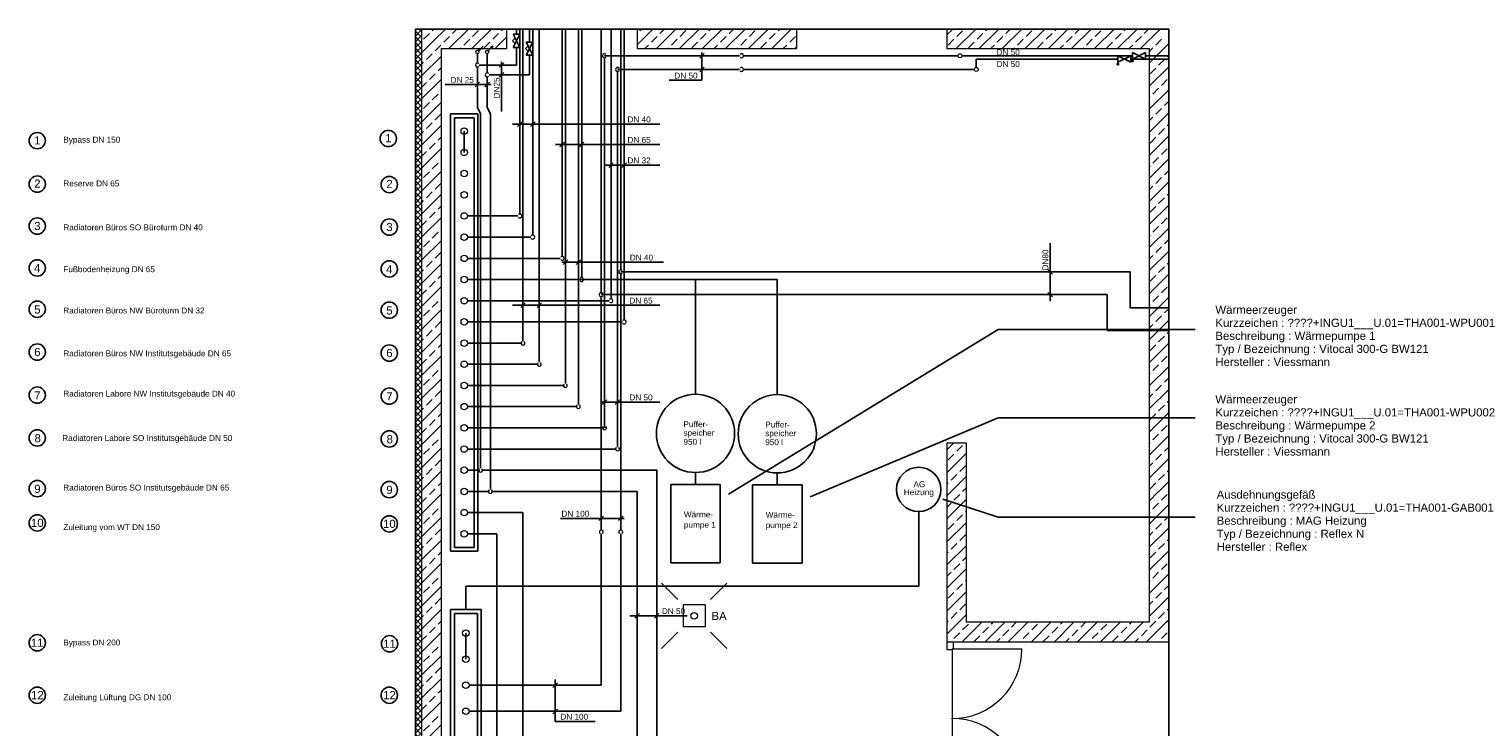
# Model space of a CAD drawing. Header units: metres. Extents: x 0 to 22.4, y 0 to 24.8.
# Tile 2 of 2: x 0.1 to 22.4, y 14.1 to 24.8. Entities that reach past the tile are written whole.
import ezdxf
from ezdxf.enums import TextEntityAlignment as Align

# ---------------------------------------------------------------- set-up
doc = ezdxf.new("R2010")
doc.units = ezdxf.units.M
doc.linetypes.add('Continous_Ausgezogen', pattern=[0])
doc.layers.get('0').update_dxf_attribs({"lineweight": 0})
for name, color, linetype in [('003ARCH_A', 7, 'Continuous'), ('004TGA_H', 254, 'Continuous'), ('004TX_TXT', 7, 'Continuous')]:
    doc.layers.add(name, color=color, linetype=linetype)
doc.styles.add('ARIAL', font='arial.ttf')
doc.styles.get("Standard").update_dxf_attribs({"font": 'arial.ttf'})
pattern_1 = [(45, (61.76688, 31.68673), (-0.1767767, 0.1767767), []), (45, (61.94365, 31.68673), (-0.1767767, 0.1767767), [0.125, -0.0625])]

# ---------------------------------------------------------------- blocks, each defined once
blk = doc.blocks.new('Wärmeerzeuger KG400.020.010.110')
for s, p in [('Wärmeerzeuger', (0, 0)), ('Kurzzeichen : ', (0, -0.2)), ('Beschreibung : ', (0, -0.4)), ('Typ / Bezeichnung : ', (0, -0.6)), ('Hersteller : ', (0, -0.8))]:
    blk.add_text(s, height=0.125).set_placement(p)
at = {"flags": 1}
for tag, p in [('NUMMER', (0, 0)), ('KURZTEXT', (0, 0)), ('MB.100.10.110', (0, -0.8)), ('MB.100.20.500', (0, -0.8)), ('KG400.099.003.100', (0, -0.8)), ('KG400.099.004.210', (0, -0.8)), ('KG400.099.004.200', (0, -0.8)), ('KG400.020.009.100', (0, -0.8)), ('MB.100.20.110', (0, -0.8)), ('MB.100.20.100', (0, -0.8)), ('MB.100.90.100', (0, -0.8))]:
    blk.add_attdef(tag, p, '', height=0.125, dxfattribs=at)
for tag, p in [('MB.100.110.100', (1.106, -0.2)), ('MB.100.110.110', (1.213, -0.4)), ('MB.100.10.100', (1.592, -0.6)), ('MB.100.20.120', (0.893, -0.8))]:
    blk.add_attdef(tag, p, '', height=0.125)
blk = doc.blocks.new('Ausdehnungsgefäß KG400.099.130')
for s, p in [('Ausdehnungsgefäß', (0, 0)), ('Kurzzeichen : ', (0, -0.2)), ('Beschreibung : ', (0, -0.4)), ('Typ / Bezeichnung : ', (0, -0.6)), ('Hersteller : ', (0, -0.8))]:
    blk.add_text(s, height=0.125).set_placement(p)
at = {"flags": 1}
for tag, p in [('NUMMER', (0, 0)), ('KURZTEXT', (0, 0)), ('MB.100.10.110', (0, -0.8)), ('MB.100.20.500', (0, -0.8)), ('KG400.099.003.307', (0, -0.8)), ('KG400.099.002.120', (0, -0.8)), ('KG400.099.003.305', (0, -0.8)), ('KG400.099.002.125', (0, -0.8)), ('MB.100.20.110', (0, -0.8)), ('MB.100.20.100', (0, -0.8)), ('MB.100.90.100', (0, -0.8))]:
    blk.add_attdef(tag, p, '', height=0.125, dxfattribs=at)
for tag, p in [('MB.100.110.100', (1.106, -0.2)), ('MB.100.110.110', (1.213, -0.4)), ('MB.100.10.100', (1.592, -0.6)), ('MB.100.20.120', (0.893, -0.8))]:
    blk.add_attdef(tag, p, '', height=0.125)

msp = doc.modelspace()

# ---------------------------------------------------------------- hatches: boundary and pattern name
at = {"layer": '003ARCH_A', "linetype": 'Continuous', "lineweight": 5}
h = msp.add_hatch(dxfattribs=at)
h.set_pattern_fill('ANSI37_1', color=9, style=0, pattern_type=2)
h.set_pattern_definition([(45, (61.766877, 31.686726), (-0.044194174, 0.044194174), []), (135, (61.766877, 31.686726), (-0.044194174, -0.044194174), [])])
h.paths.add_polyline_path([(6.1, 24.815), (6, 24.815), (6, 6.717), (6.1, 6.817)])
h = msp.add_hatch(dxfattribs=at)
h.set_pattern_fill('ANSI33_1', color=9, style=0, pattern_type=2)
h.set_pattern_definition(pattern_1)
h.paths.add_polyline_path([(6.4, 24.517), (7.4, 24.517), (7.4, 24.817), (6.1, 24.817)])
h = msp.add_hatch(dxfattribs=at)
h.set_pattern_fill('ANSI33_1', color=9, style=0, pattern_type=2)
h.set_pattern_definition(pattern_1)
h.paths.add_polyline_path([(6.1, 24.817), (6.1, 6.817), (6.4, 7.117), (6.4, 24.517)])
h = msp.add_hatch(dxfattribs=at)
h.set_pattern_fill('ANSI33_1', color=9, style=0, pattern_type=2)
h.set_pattern_definition(pattern_1)
h.paths.add_polyline_path([(9.4, 24.517), (11.85, 24.517), (11.85, 24.817), (9.4, 24.817)])
h = msp.add_hatch(dxfattribs=at)
h.set_pattern_fill('ANSI33_1', color=9, style=0, pattern_type=2)
h.set_pattern_definition(pattern_1)
h.paths.add_polyline_path([(17.25, 17.717), (17.55, 17.717), (17.55, 24.517), (17.25, 24.517)])
h = msp.add_hatch(dxfattribs=at)
h.set_pattern_fill('ANSI33_1', color=9, style=0, pattern_type=2)
h.set_pattern_definition(pattern_1)
h.paths.add_polyline_path([(14.45, 15.717), (14.45, 18.467), (14.15, 18.467), (14.15, 15.417)])
h = msp.add_hatch(dxfattribs=at)
h.set_pattern_fill('ANSI33_1', color=9, style=0, pattern_type=2)
h.set_pattern_definition(pattern_1)
h.paths.add_polyline_path([(17.25, 15.717), (17.55, 15.717), (17.55, 17.517), (17.25, 17.517)])

# ---------------------------------------------------------------- linework, layer by layer
at = {"color": 7}
for p, q in [((6.968, 24.484), (7.038, 24.554)), ((7.19, 24.556), (7.118, 24.484)), ((7.19, 24.556), (7.154, 24.538)), ((7.154, 24.538), (7.172, 24.52)), ((7.19, 24.556), (7.172, 24.52)), ((6.968, 24.484), (6.985, 24.519)), ((6.968, 24.484), (7.003, 24.501)), ((7.003, 24.501), (6.985, 24.519)), ((7.285, 24.23), (7.356, 24.301)), ((10.429, 24.442), (10.359, 24.371)), ((7.285, 24.08), (7.356, 24.151)), ((10.429, 24.232), (10.359, 24.161)), ((6.985, 24.001), (6.915, 23.93)), ((7.135, 24.001), (7.065, 23.93)), ((7.635, 23.394), (7.565, 23.324)), ((7.835, 23.394), (7.765, 23.324)), ((8.285, 23.08), (8.215, 23.009)), ((8.585, 23.08), (8.515, 23.009)), ((9.035, 22.765), (8.965, 22.695)), ((9.235, 22.765), (9.165, 22.695)), ((8.335, 21.275), (8.265, 21.205)), ((8.535, 21.275), (8.465, 21.205)), ((15.767, 21.057), (15.696, 21.128)), ((15.767, 20.707), (15.696, 20.778)), ((7.685, 20.615), (7.615, 20.545)), ((7.935, 20.615), (7.865, 20.545)), ((8.935, 19.13), (8.865, 19.059)), ((9.135, 19.13), (9.065, 19.059)), ((8.885, 17.347), (8.815, 17.277)), ((9.185, 17.347), (9.115, 17.277)), ((9.435, 15.851), (9.365, 15.78)), ((9.735, 15.851), (9.665, 15.78)), ((8.106, 14.716), (8.177, 14.787)), ((8.106, 14.316), (8.177, 14.387))]:
    msp.add_line(p, q, dxfattribs=at)
for centre in [(6.95, 24.467), (7.1, 24.467)]:
    msp.add_circle(centre, 0.025, dxfattribs=at)
at = {"color": 7, "linetype": 'Continuous'}
for centre, radius in [((14.35, 24.407), 0.03), ((14.6, 24.197), 0.03), ((6.75, 23.25), 0.05), ((6.75, 22.925), 0.05), ((6.75, 22.6), 0.05), ((6.75, 22.275), 0.05), ((6.75, 21.95), 0.05), ((6.75, 21.625), 0.05), ((6.75, 21.3), 0.05), ((6.75, 20.975), 0.05), ((6.75, 20.65), 0.05), ((6.75, 20.325), 0.05), ((6.75, 20), 0.05), ((6.75, 19.675), 0.05), ((6.75, 19.35), 0.05), ((6.75, 19.025), 0.05), ((6.75, 18.7), 0.05), ((6.75, 18.375), 0.05), ((6.75, 18.05), 0.05), ((6.75, 17.725), 0.05), ((6.75, 17.4), 0.05), ((6.75, 17.075), 0.05), ((6.775, 15.552), 0.05), ((6.775, 15.152), 0.05), ((6.775, 14.752), 0.05), ((6.775, 14.352), 0.05)]:
    msp.add_circle(centre, radius, dxfattribs=at)
for centre, start, end in [((8.9, 24.407), 41.8103, 318.1897), ((11.001, 24.407), 221.8103, 138.1897), ((6.95, 24.265), 41.8103, 318.1897), ((7.1, 24.115), 41.8103, 318.1897), ((9.1, 24.197), 41.8103, 318.1897), ((11.001, 24.197), 221.8103, 138.1897), ((7.6, 21.95), 221.8103, 138.1897), ((7.8, 21.625), 221.8103, 138.1897), ((8.25, 21.3), 221.8103, 138.1897), ((8.55, 20.975), 221.8103, 138.1897), ((9.15, 21.093), 41.8103, 318.1897), ((8.85, 20.743), 41.8103, 318.1897), ((9, 20.65), 221.8103, 138.1897), ((9.2, 20.325), 221.8103, 138.1897), ((7.65, 20), 131.8103, 48.1897), ((7.9, 19.675), 131.8103, 48.1897), ((8.3, 19.35), 131.8103, 48.1897), ((8.5, 19.025), 131.8103, 48.1897), ((8.9, 18.7), 131.8103, 48.1897), ((9.1, 18.375), 131.8103, 48.1897), ((7, 18.05), 131.8103, 48.1897), ((7.15, 17.725), 131.8103, 48.1897), ((8.85, 17.103), 311.8103, 228.1897), ((9.15, 17.103), 311.8103, 228.1897)]:
    msp.add_arc(centre, 0.03, start, end, dxfattribs=at)
at = {"color": 7}
for points in [[(7.19, 24.556), (7.172, 24.52), (7.154, 24.538)], [(6.968, 24.484), (6.985, 24.519), (7.003, 24.501)]]:
    msp.add_solid(points, dxfattribs=at)
at = {"layer": '003ARCH_A', "color": 9, "linetype": 'Continuous', "lineweight": 5}
for p, q in [((6, 24.815), (6, 6.717)), ((6.95, 24.817), (6.1, 24.817)), ((6.1, 6.817), (6.1, 24.817)), ((7.4, 24.817), (7.25, 24.817)), ((7.4, 24.517), (7.4, 24.817)), ((11.85, 24.817), (9.4, 24.817)), ((9.4, 24.817), (9.4, 24.517)), ((11.85, 24.517), (11.85, 24.817)), ((14.15, 24.728), (14.238, 24.817)), ((15.601, 24.817), (14.15, 24.817)), ((14.15, 24.817), (14.15, 24.517)), ((14.292, 24.517), (14.592, 24.817)), ((14.302, 24.704), (14.391, 24.792)), ((14.612, 24.66), (14.7, 24.748)), ((14.645, 24.517), (14.945, 24.817)), ((14.744, 24.792), (14.768, 24.817)), ((14.999, 24.517), (15.299, 24.817)), ((15.054, 24.748), (15.122, 24.817)), ((15.352, 24.517), (15.652, 24.817)), ((15.363, 24.704), (15.451, 24.792)), ((15.672, 24.66), (15.761, 24.748)), ((15.706, 24.517), (16.006, 24.817)), ((15.805, 24.792), (15.829, 24.817)), ((16.059, 24.517), (16.359, 24.817)), ((16.114, 24.748), (16.183, 24.817)), ((16.413, 24.517), (16.713, 24.817)), ((16.424, 24.704), (16.512, 24.792)), ((16.733, 24.66), (16.821, 24.748)), ((16.767, 24.517), (17.067, 24.817)), ((16.866, 24.792), (16.89, 24.817)), ((17.12, 24.517), (17.42, 24.817)), ((17.175, 24.748), (17.243, 24.817)), ((17.55, 15.417), (17.55, 24.817)), ((14.17, 24.571), (14.258, 24.66)), ((14.479, 24.527), (14.567, 24.616)), ((14.822, 24.517), (14.877, 24.571)), ((14.921, 24.616), (15.009, 24.704)), ((15.176, 24.517), (15.186, 24.527)), ((15.23, 24.571), (15.319, 24.66)), ((15.54, 24.527), (15.628, 24.616)), ((15.883, 24.517), (15.938, 24.571)), ((15.982, 24.616), (16.07, 24.704)), ((16.236, 24.517), (16.247, 24.527)), ((16.291, 24.571), (16.379, 24.66)), ((16.6, 24.527), (16.689, 24.616)), ((16.943, 24.517), (16.998, 24.571)), ((17.042, 24.616), (17.131, 24.704)), ((17.297, 24.517), (17.308, 24.527)), ((17.352, 24.571), (17.44, 24.66)), ((17.474, 24.517), (17.55, 24.593)), ((6.4, 24.517), (7.4, 24.517)), ((6.4, 7.117), (6.4, 24.517)), ((9.4, 24.517), (11.85, 24.517)), ((14.15, 24.517), (17.25, 24.517)), ((17.25, 24.517), (17.25, 15.717)), ((14.45, 18.467), (14.15, 18.467)), ((14.45, 15.717), (14.45, 18.467)), ((17.25, 17.575), (17.391, 17.717)), ((17.44, 17.589), (17.529, 17.677)), ((17.368, 17.517), (17.396, 17.545)), ((10.025, 16.067), (9.775, 16.317)), ((10.525, 16.067), (10.775, 16.317)), ((10.442, 15.983), (10.108, 15.983)), ((10.108, 15.983), (10.108, 15.65)), ((10.442, 15.983), (10.442, 15.65)), ((10.442, 15.65), (10.108, 15.65)), ((14.384, 15.417), (14.684, 15.717)), ((14.391, 15.6), (14.479, 15.688)), ((17.25, 15.717), (14.45, 15.717)), ((14.7, 15.556), (14.788, 15.644)), ((14.738, 15.417), (15.038, 15.717)), ((14.833, 15.688), (14.861, 15.717)), ((15.091, 15.417), (15.391, 15.717)), ((15.142, 15.644), (15.214, 15.717)), ((15.445, 15.417), (15.745, 15.717)), ((15.451, 15.6), (15.54, 15.688)), ((15.761, 15.556), (15.849, 15.644)), ((15.798, 15.417), (16.098, 15.717)), ((15.893, 15.688), (15.921, 15.717)), ((16.152, 15.417), (16.452, 15.717)), ((16.203, 15.644), (16.275, 15.717)), ((16.505, 15.417), (16.805, 15.717)), ((16.512, 15.6), (16.6, 15.688)), ((16.821, 15.556), (16.91, 15.644)), ((16.859, 15.417), (17.159, 15.717)), ((16.954, 15.688), (16.982, 15.717)), ((17.212, 15.417), (17.512, 15.717)), ((17.263, 15.644), (17.336, 15.717)), ((10.025, 15.567), (9.775, 15.317)), ((10.525, 15.567), (10.775, 15.317)), ((14.15, 15.417), (17.55, 15.417)), ((14.207, 15.417), (14.214, 15.423)), ((14.258, 15.467), (14.347, 15.556)), ((14.567, 15.423), (14.656, 15.512)), ((14.914, 15.417), (14.965, 15.467)), ((15.009, 15.512), (15.098, 15.6)), ((15.268, 15.417), (15.275, 15.423)), ((15.319, 15.467), (15.407, 15.556)), ((15.628, 15.423), (15.717, 15.512)), ((15.975, 15.417), (16.026, 15.467)), ((16.07, 15.512), (16.158, 15.6)), ((16.329, 15.417), (16.335, 15.423)), ((16.379, 15.467), (16.468, 15.556)), ((16.689, 15.423), (16.777, 15.512)), ((17.036, 15.417), (17.087, 15.467)), ((17.131, 15.512), (17.219, 15.6)), ((17.389, 15.417), (17.396, 15.423)), ((17.44, 15.467), (17.529, 15.556))]:
    msp.add_line(p, q, dxfattribs=at)
at = {"layer": '003ARCH_A', "color": 9, "linetype": 'Continous_Ausgezogen', "lineweight": 0}
for p, q in [((14.15, 18.467), (14.15, 15.302)), ((14.25, 15.312), (14.25, 15.417)), ((14.15, 15.302), (14.23, 15.302)), ((14.23, 15.312), (15.3, 15.312)), ((14.23, 15.312), (14.23, 13.172))]:
    msp.add_line(p, q, dxfattribs=at)
at = {"layer": '003ARCH_A', "color": 9}
msp.add_lwpolyline([(6, 24.815), (17.55, 24.815), (17.55, 6.717), (6, 6.717)], close=True, dxfattribs=at)
at = {"layer": '003ARCH_A', "color": 9, "linetype": 'Continous_Ausgezogen', "lineweight": 0, "flags": 128}
msp.add_lwpolyline([(9.4, 24.817), (9.4, 24.517), (11.85, 24.517), (11.85, 24.817)], close=True, dxfattribs=at)
at = {"layer": '003ARCH_A', "color": 9, "linetype": 'Continuous', "lineweight": 5}
msp.add_circle((10.275, 15.817), 0.05, dxfattribs=at)
at = {"layer": '003ARCH_A', "color": 9, "linetype": 'Continous_Ausgezogen', "lineweight": 0}
for centre, start, end in [((14.23, 15.312), 270, 0), ((14.23, 13.172), 0, 90)]:
    msp.add_arc(centre, 1.07, start, end, dxfattribs=at)
msp.add_point((14.23, 14.242), dxfattribs=at)
at = {"layer": '004TGA_H', "color": 160}
for p, q in [((7.55, 24.815), (7.55, 24.736)), ((7.65, 24.815), (7.65, 20.03)), ((7.8, 24.815), (7.8, 21.655)), ((8.3, 24.815), (8.3, 19.38)), ((8.55, 24.815), (8.55, 21.005)), ((8.85, 24.815), (8.85, 20.773)), ((9, 20.68), (9, 24.815)), ((7.55, 24.536), (7.55, 24.265)), ((6.95, 24.295), (6.95, 24.442)), ((14.6, 24.357), (14.6, 24.227)), ((14.6, 24.357), (16.771, 24.357)), ((16.971, 24.357), (17.55, 24.357)), ((6.95, 24.235), (6.95, 23.615)), ((6.98, 24.265), (7.55, 24.265)), ((10.971, 24.197), (9.1, 24.197)), ((9.1, 18.405), (9.1, 24.167)), ((11.031, 24.197), (14.57, 24.197)), ((7, 23.517), (6.95, 23.615)), ((7, 23.517), (7, 18.08)), ((6.75, 22.925), (6.75, 23.25)), ((6.8, 21.625), (7.77, 21.625)), ((6.8, 20.975), (11.549, 20.975)), ((10.295, 19.215), (10.295, 20.975)), ((11.549, 19.209), (11.549, 20.975)), ((16.607, 20.743), (8.85, 20.743)), ((16.607, 20.193), (16.607, 20.743)), ((6.8, 20.65), (8.97, 20.65)), ((8.85, 17.133), (8.85, 20.713)), ((17.55, 20.193), (16.607, 20.193)), ((6.8, 20), (7.62, 20)), ((6.8, 19.35), (8.27, 19.35)), ((6.8, 18.375), (9.07, 18.375)), ((6.97, 18.05), (6.8, 18.05)), ((7.03, 18.05), (9.7, 18.05)), ((9.7, 13.497), (9.7, 18.05)), ((10.295, 18.015), (10.295, 17.832)), ((11.549, 17.826), (11.549, 18.009)), ((13.717, 17.416), (13.717, 16.272)), ((6.8, 17.075), (7.25, 17.075)), ((7.25, 17.075), (7.25, 13.057)), ((8.85, 17.073), (8.85, 14.752)), ((13.717, 16.272), (6.775, 16.272)), ((6.775, 15.912), (6.775, 16.272)), ((6.775, 15.152), (6.775, 15.552)), ((6.825, 14.752), (8.85, 14.752))]:
    msp.add_line(p, q, dxfattribs=at)
at = {"layer": '004TGA_H', "color": 20}
for p, q in [((7.6, 24.815), (7.6, 21.98)), ((7.75, 24.815), (7.75, 24.616)), ((7.9, 24.815), (7.9, 19.705)), ((8.25, 24.815), (8.25, 21.33)), ((8.5, 24.815), (8.5, 19.055)), ((9.15, 24.815), (9.15, 21.123)), ((9.2, 20.355), (9.2, 24.815)), ((7.1, 24.145), (7.1, 24.442)), ((7.75, 24.416), (7.75, 24.115)), ((10.971, 24.407), (8.9, 24.407)), ((8.9, 18.7), (8.9, 24.377)), ((14.32, 24.407), (11.031, 24.407)), ((14.38, 24.407), (16.995, 24.407)), ((17.195, 24.407), (17.55, 24.407)), ((7.1, 24.085), (7.1, 23.615)), ((7.13, 24.115), (7.75, 24.115)), ((7.15, 23.517), (7.1, 23.615)), ((7.15, 23.517), (7.15, 17.755)), ((6.8, 21.95), (7.57, 21.95)), ((6.8, 21.3), (8.22, 21.3)), ((16.957, 21.093), (9.15, 21.093)), ((9.15, 17.133), (9.15, 21.063)), ((16.957, 20.543), (16.957, 21.093)), ((17.55, 20.543), (16.957, 20.543)), ((6.8, 20.325), (9.17, 20.325)), ((6.8, 19.675), (7.87, 19.675)), ((6.8, 19.025), (8.47, 19.025)), ((6.8, 18.7), (8.87, 18.7)), ((7.12, 17.725), (6.8, 17.725)), ((7.18, 17.725), (9.4, 17.725)), ((9.4, 17.725), (9.4, 13.247)), ((6.8, 17.4), (7.65, 17.4)), ((7.65, 17.4), (7.65, 12.657)), ((9.15, 17.073), (9.15, 14.352)), ((6.825, 14.352), (9.15, 14.352))]:
    msp.add_line(p, q, dxfattribs=at)
at = {"layer": '004TGA_H', "color": 0}
for p, q in [((7.488, 24.636), (7.529, 24.678)), ((7.488, 24.636), (7.529, 24.595)), ((7.6, 24.736), (7.5, 24.536)), ((7.5, 24.736), (7.6, 24.736)), ((7.6, 24.536), (7.5, 24.736)), ((7.5, 24.536), (7.6, 24.536)), ((7.688, 24.516), (7.729, 24.557)), ((7.8, 24.616), (7.7, 24.416)), ((7.7, 24.616), (7.8, 24.616)), ((7.8, 24.416), (7.7, 24.616)), ((7.688, 24.516), (7.729, 24.474)), ((7.7, 24.416), (7.8, 24.416))]:
    msp.add_line(p, q, dxfattribs=at)
at = {"layer": '004TGA_H', "color": 0, "linetype": 'ByBlock'}
for p, q in [((16.771, 24.407), (16.771, 24.257)), ((16.771, 24.407), (16.971, 24.307)), ((16.971, 24.407), (16.771, 24.307)), ((16.971, 24.307), (16.971, 24.407)), ((16.975, 24.327), (17.015, 24.327)), ((16.995, 24.457), (16.995, 24.307)), ((16.995, 24.457), (17.195, 24.357)), ((17.195, 24.457), (16.995, 24.357)), ((17.195, 24.357), (17.195, 24.457)), ((16.751, 24.277), (16.791, 24.277))]:
    msp.add_line(p, q, dxfattribs=at)
at = {"layer": '004TGA_H', "color": 254}
for p, q in [((6.54, 23.517), (6.96, 23.517)), ((6.54, 23.517), (6.54, 16.807)), ((6.6, 23.457), (6.6, 16.867)), ((6.6, 23.457), (6.9, 23.457)), ((6.9, 23.457), (6.9, 16.867)), ((6.96, 23.517), (6.96, 16.807)), ((9.915, 17.832), (9.915, 16.632)), ((10.675, 17.832), (9.915, 17.832)), ((10.675, 16.632), (10.675, 17.832)), ((11.169, 17.826), (11.169, 16.626)), ((11.929, 17.826), (11.169, 17.826)), ((11.929, 16.626), (11.929, 17.826)), ((6.54, 16.807), (6.96, 16.807)), ((6.6, 16.867), (6.9, 16.867)), ((9.915, 16.632), (10.675, 16.632)), ((11.169, 16.626), (11.929, 16.626)), ((6.54, 15.912), (6.54, 12.242)), ((6.54, 15.912), (7.01, 15.912)), ((6.6, 15.852), (6.6, 12.302)), ((6.6, 15.852), (6.95, 15.852)), ((6.95, 15.852), (6.95, 12.302)), ((7.01, 15.912), (7.01, 12.242))]:
    msp.add_line(p, q, dxfattribs=at)
for centre, radius in [((10.295, 18.615), 0.6), ((11.549, 18.609), 0.6), ((13.717, 17.756), 0.34)]:
    msp.add_circle(centre, radius, dxfattribs=at)
at = {"layer": '004TX_TXT', "color": 7}
for p, q in [((7.32, 23.551), (7.32, 24.312)), ((10.394, 24.031), (10.394, 24.455)), ((6.456, 23.965), (7.162, 23.965)), ((9.89, 24.031), (10.394, 24.031)), ((9.748, 23.359), (7.49, 23.359)), ((9.748, 23.045), (8.149, 23.045)), ((9.748, 22.73), (8.908, 22.73)), ((15.731, 21.535), (15.731, 20.645)), ((9.802, 21.24), (8.247, 21.24)), ((9.748, 20.58), (7.49, 20.58)), ((14.936, 20.207), (10.801, 17.681)), ((17.955, 20.207), (14.936, 20.207)), ((9.748, 19.095), (8.863, 19.095)), ((14.936, 18.854), (12.051, 17.643)), ((17.955, 18.854), (14.936, 18.854)), ((14.936, 17.332), (14.086, 17.608)), ((9.2, 17.312), (8.223, 17.312)), ((17.955, 17.332), (14.936, 17.332)), ((10.169, 15.816), (9.29, 15.816)), ((8.141, 14.197), (8.141, 14.839)), ((8.755, 14.197), (8.141, 14.197))]:
    msp.add_line(p, q, dxfattribs=at)
for centre in [(0.202, 23.105), (5.584, 23.138), (0.202, 22.438), (5.6, 22.432), (0.202, 21.795), (5.6, 21.78), (0.202, 21.153), (5.6, 21.138), (0.202, 20.52), (5.6, 20.505), (0.202, 19.862), (5.6, 19.847), (0.202, 19.202), (5.6, 19.187), (0.202, 18.545), (5.6, 18.53), (0.202, 17.768), (5.6, 17.753), (0.202, 17.242), (5.6, 17.227), (0.202, 15.403), (5.604, 15.388), (0.202, 14.599), (5.6, 14.599)]:
    msp.add_circle(centre, 0.125, dxfattribs=at)

# ---------------------------------------------------------------- block references
ref = msp.add_blockref('Wärmeerzeuger KG400.020.010.110', (18.266, 20.449), dxfattribs=at)
ref.add_attrib('MB.100.110.100', '????+INGU1___U.01=THA001-WPU001', (19.372, 20.249), dxfattribs={"layer": '0', "color": 7, "height": 0.125})
ref.add_attrib('MB.100.110.110', 'Wärmepumpe 1', (19.479, 20.049), dxfattribs={"layer": '0', "color": 7, "height": 0.125})
ref.add_attrib('MB.100.10.100', 'Vitocal 300-G BW121', (19.858, 19.849), dxfattribs={"layer": '0', "color": 7, "height": 0.125})
ref.add_attrib('MB.100.20.120', 'Viessmann', (19.159, 19.649), dxfattribs={"layer": '0', "color": 7, "height": 0.125})
ref = msp.add_blockref('Wärmeerzeuger KG400.020.010.110', (18.266, 19.075), dxfattribs=at)
ref.add_attrib('MB.100.110.100', '????+INGU1___U.01=THA001-WPU002', (19.372, 18.875), dxfattribs={"layer": '0', "color": 7, "height": 0.125})
ref.add_attrib('MB.100.110.110', 'Wärmepumpe 2', (19.479, 18.675), dxfattribs={"layer": '0', "color": 7, "height": 0.125})
ref.add_attrib('MB.100.10.100', 'Vitocal 300-G BW121', (19.858, 18.475), dxfattribs={"layer": '0', "color": 7, "height": 0.125})
ref.add_attrib('MB.100.20.120', 'Viessmann', (19.159, 18.275), dxfattribs={"layer": '0', "color": 7, "height": 0.125})
ref = msp.add_blockref('Ausdehnungsgefäß KG400.099.130', (18.286, 17.614), dxfattribs=at)
ref.add_attrib('MB.100.110.100', '????+INGU1___U.01=THA001-GAB001', (19.392, 17.414), dxfattribs={"layer": '0', "color": 7, "height": 0.125})
ref.add_attrib('MB.100.110.110', 'MAG Heizung', (19.499, 17.214), dxfattribs={"layer": '0', "color": 7, "height": 0.125})
ref.add_attrib('MB.100.10.100', 'Reflex N', (19.878, 17.014), dxfattribs={"layer": '0', "color": 7, "height": 0.125})
ref.add_attrib('MB.100.20.120', 'Reflex', (19.179, 16.814), dxfattribs={"layer": '0', "color": 7, "height": 0.125})

# ---------------------------------------------------------------- texts
at = {"layer": '003ARCH_A', "color": 9, "insert": (10.54, 15.752), "char_height": 0.1249, "attachment_point": 7, "line_spacing_factor": 1.004933, "style": 'ARIAL'}
msp.add_mtext('BA', dxfattribs=at)
at = {"layer": '004TX_TXT', "color": 7, "style": 'ARIAL'}
for s, p in [('DN 50', (15.267, 24.389)), ('DN 50', (15.267, 24.208)), ('DN 25', (6.896, 23.965)), ('DN 50', (10.327, 24.031))]:
    msp.add_text(s, height=0.09, dxfattribs=at).set_placement(p, align=Align.BOTTOM_RIGHT)
msp.add_text('DN25', height=0.09, rotation=90, dxfattribs=at).set_placement((7.32, 24.075), align=Align.BOTTOM_RIGHT)
for s, p in [('DN 40', (9.252, 23.359)), ('DN 65', (9.252, 23.045)), ('DN 32', (9.252, 22.73)), ('DN 40', (9.288, 21.24)), ('DN 65', (9.281, 20.58)), ('DN 50', (9.281, 19.095)), ('AG', (13.637, 17.763)), ('Heizung', (13.489, 17.641)), ('DN 100', (8.24, 17.312)), ('DN 50', (9.779, 15.816)), ('DN 100', (8.223, 14.197))]:
    msp.add_text(s, height=0.09, dxfattribs=at).set_placement(p, align=Align.BOTTOM_LEFT)
for s, height, p in [('1', 0.125, (5.537, 23.081)), ('1', 0.125, (0.156, 23.047)), ('Bypass DN 150', 0.09, (0.602, 23.075)), ('2', 0.125, (0.156, 22.384)), ('Reserve DN 65', 0.09, (0.602, 22.404)), ('2', 0.125, (5.554, 22.378)), ('3', 0.125, (0.156, 21.734)), ('3', 0.125, (5.554, 21.719)), ('Radiatoren Büros SO Büroturm DN 40', 0.09, (0.602, 21.73)), ('4', 0.125, (0.152, 21.086)), ('Fußbodenheizung DN 65', 0.09, (0.602, 21.088)), ('4', 0.125, (5.55, 21.07)), ('5', 0.125, (0.156, 20.453)), ('Radiatoren Büros NW Büroturm DN 32', 0.09, (0.602, 20.455)), ('5', 0.125, (5.554, 20.438)), ('6', 0.125, (0.156, 19.8)), ('Radiatoren Büros NW Institutsgebäude DN 65', 0.09, (0.602, 19.797)), ('6', 0.125, (5.554, 19.785)), ('7', 0.125, (0.156, 19.135)), ('Radiatoren Labore NW Institutsgebäude DN 40', 0.09, (0.602, 19.18)), ('7', 0.125, (5.554, 19.12)), ('Puffer-', 0.09, (10.11, 18.711)), ('Puffer-', 0.09, (11.364, 18.705)), ('8', 0.125, (0.161, 18.479)), ('Radiatoren Labore SO Institutsgebäude DN 50', 0.09, (0.586, 18.499)), ('8', 0.125, (5.559, 18.463)), ('speicher', 0.09, (10.11, 18.578)), ('950 l', 0.09, (10.11, 18.441)), ('speicher', 0.09, (11.364, 18.572)), ('950 l', 0.09, (11.364, 18.435)), ('Radiatoren Büros SO Institutsgebäude DN 65', 0.09, (0.602, 17.739)), ('9', 0.125, (0.156, 17.702)), ('9', 0.125, (5.554, 17.687)), ('Wärme-', 0.09, (10.117, 17.327)), ('Wärme-', 0.09, (11.371, 17.321)), ('10', 0.125, (0.106, 17.181)), ('Zuleitung vom WT DN 150', 0.09, (0.602, 17.132)), ('10', 0.125, (5.504, 17.166)), ('pumpe 1', 0.09, (10.117, 17.168)), ('pumpe 2', 0.09, (11.371, 17.162)), ('11', 0.125, (0.106, 15.342)), ('Bypass DN 200', 0.09, (0.602, 15.363)), ('11', 0.125, (5.508, 15.327)), ('12', 0.125, (0.107, 14.538)), ('Zuleitung Lüftung DG DN 100', 0.09, (0.602, 14.523)), ('12', 0.125, (5.505, 14.538))]:
    msp.add_text(s, height=height, dxfattribs=at).set_placement(p)
msp.add_text('DN80', height=0.09, rotation=90, dxfattribs=at).set_placement((15.731, 21.114), align=Align.BOTTOM_LEFT)

doc.saveas('drawing.dxf')
